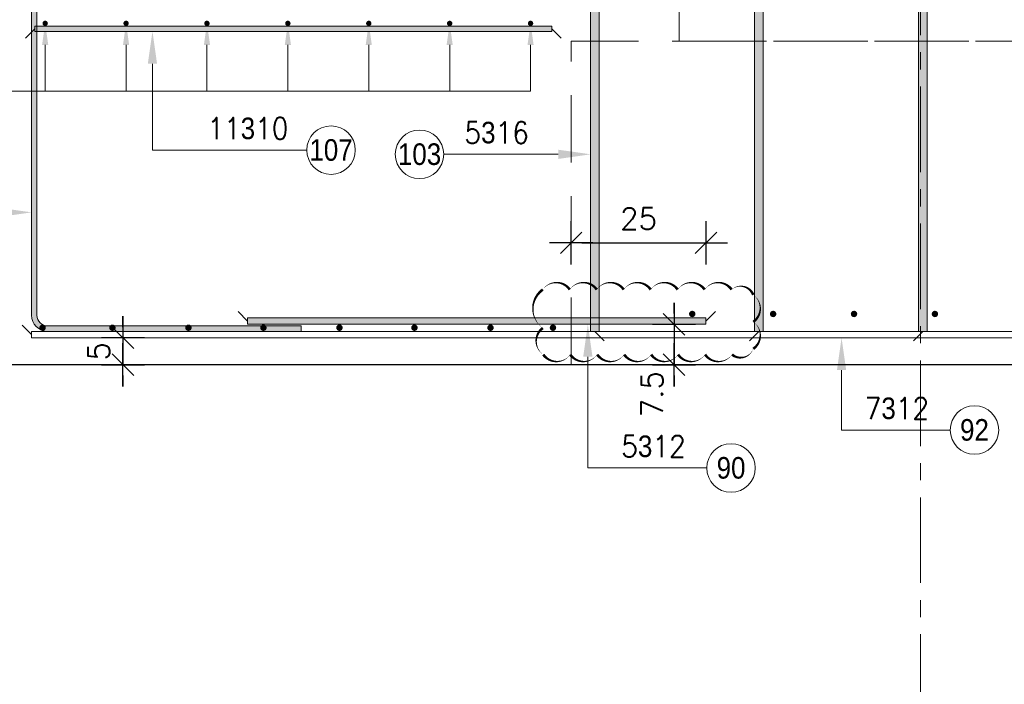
# Model space of a CAD drawing. Extents: x 366671 to 383406, y -114849 to -104075.
# Tile 4 of 13: x 368420 to 370245, y -109494 to -108261. Entities that reach past the tile are written whole.
import ezdxf

# ---------------------------------------------------------------- set-up
doc = ezdxf.new("R2010")
doc.units = 0
doc.header["$LTSCALE"] = 5
doc.header["$MEASUREMENT"] = 0
doc.linetypes.add('CENTER', pattern=[50.8, 31.75, -6.35, 6.35, -6.35])
doc.linetypes.add('HIDDEN', pattern=[0.375, 0.25, -0.125])
for name, color, linetype, lineweight in [('AutoCAD_Structural_Detailing_deskowanie', 2, 'Continuous', 30), ('AutoCAD_Structural_Detailing_kształt pręta', 7, 'Continuous', 13), ('AutoCAD_Structural_Detailing_opis kształtu pręta', 7, 'Continuous', 13), ('AutoCAD_Structural_Detailing_opis rozkładu', 7, 'Continuous', 13), ('AutoCAD_Structural_Detailing_pręty punktowe', 7, 'Continuous', 40), ('AutoCAD_Structural_Detailing_symbole graficzne', 7, 'Continuous', 13), ('PS_HIDDEN', 2, 'HIDDEN', 13)]:
    doc.layers.add(name, color=color, linetype=linetype, lineweight=lineweight)
doc.styles.add('r-gil', font='GIL_____.TTF', dxfattribs={"width": 0.9})
doc.styles.add('r-simplex', font='simplex.shx', dxfattribs={"width": 0.9})
doc.styles.add('styl2M', font='simplex.shx')
doc.dimstyles.new('RBCT DIM 20_M', dxfattribs={"dimtxt": 40, "dimasz": 20, "dimexe": 20, "dimexo": 150, "dimgap": 25, "dimtad": 1, "dimdec": 1, "dimlfac": 0.1, "dimzin": 9, "dimdsep": 46, "dimtxsty": 'styl2M', "dimblk": 'dimznak', "dimcen": 40, "dimse1": 1, "dimse2": 1, "dimclrd": 8, "dimclre": 8, "dimclrt": 4, "dimadec": 0, "dimazin": 0, "dimtfac": 1, "dimtdec": 1, "dimtix": 1, "dimtmove": 2, "dimatfit": 3, "dimldrblk": 'dimznak', "dimfxl": 5, "dimfxlon": 1, "dimarcsym": 0})

# ---------------------------------------------------------------- blocks, each defined once
blk = doc.blocks.new('dimznak')
at = {"color": 0}
for points in [[(0, 2), (0, -2)], [(-2, 0), (2, 0)]]:
    blk.add_lwpolyline(points, dxfattribs=at)
at = {"color": 3}
blk.add_lwpolyline([(1, 1), (-1, -1)], dxfattribs=at)
blk = doc.blocks.new('*D40')
at = {"color": 8, "lineweight": -2, "transparency": 16777216}
for p, q in [((369633.1, -108805.9), (369633.1, -108785.9)), ((369633.1, -108825.9), (369633.1, -108900.9)), ((369633.1, -108920.9), (369633.1, -108940.9))]:
    blk.add_line(p, q, dxfattribs=at)
at = {"layer": 'Defpoints', "color": 0, "transparency": 16777216}
for p in [(369692.3, -108825.9), (369633.1, -108900.9), (369692.3, -108900.9)]:
    blk.add_point(p, dxfattribs=at)
at = {"color": 8, "lineweight": -2, "transparency": 16777216, "xscale": 20, "yscale": 20, "zscale": 20}
for p, rotation in [((369633.1, -108825.9), 270), ((369633.1, -108900.9), 90)]:
    blk.add_blockref('dimznak', p, dxfattribs=dict(at, rotation=rotation))
at = {"color": 4, "transparency": 16777216, "insert": (369592.4, -108955.4), "char_height": 40, "attachment_point": 5, "rotation": 90, "style": 'styl2M'}
blk.add_mtext('7.5', dxfattribs=at)
blk = doc.blocks.new('*D52')
at = {"color": 8, "lineweight": -2, "transparency": 16777216}
blk.add_line((367661.8, -107720.9), (367661.8, -108280.9), dxfattribs=at)
at = {"layer": 'Defpoints', "color": 0, "transparency": 16777216}
for p in [(369991.8, -107700.9), (367661.8, -108300.9), (369442.3, -108300.9)]:
    blk.add_point(p, dxfattribs=at)
at = {"color": 8, "lineweight": -2, "transparency": 16777216, "xscale": 20, "yscale": 20, "zscale": 20}
for p, rotation in [((367661.8, -107700.9), 90), ((367661.8, -108300.9), 270)]:
    blk.add_blockref('dimznak', p, dxfattribs=dict(at, rotation=rotation))
at = {"color": 4, "transparency": 16777216, "insert": (367616.8, -108000.9), "char_height": 40, "attachment_point": 5, "rotation": 90, "style": 'styl2M'}
blk.add_mtext('60', dxfattribs=at)
blk = doc.blocks.new('*D53')
at = {"color": 8, "lineweight": -2, "transparency": 16777216}
blk.add_line((367661.8, -108320.9), (367661.8, -108880.9), dxfattribs=at)
at = {"layer": 'Defpoints', "color": 0, "transparency": 16777216}
for p in [(369442.3, -108300.9), (367661.8, -108900.9), (368391.8, -108900.9)]:
    blk.add_point(p, dxfattribs=at)
at = {"color": 8, "lineweight": -2, "transparency": 16777216, "xscale": 20, "yscale": 20, "zscale": 20}
for p, rotation in [((367661.8, -108300.9), 90), ((367661.8, -108900.9), 270)]:
    blk.add_blockref('dimznak', p, dxfattribs=dict(at, rotation=rotation))
at = {"color": 4, "transparency": 16777216, "insert": (367616.8, -108600.9), "char_height": 40, "attachment_point": 5, "rotation": 90, "style": 'styl2M'}
blk.add_mtext('60', dxfattribs=at)
blk = doc.blocks.new('*D57')
at = {"color": 8, "lineweight": -2, "transparency": 16777216}
blk.add_line((369462.3, -108674.8), (369672.3, -108674.8), dxfattribs=at)
at = {"layer": 'Defpoints', "color": 0, "transparency": 16777216}
for p in [(369442.3, -108600.9), (369692.3, -108674.8), (369692.3, -108813.9)]:
    blk.add_point(p, dxfattribs=at)
at = {"color": 8, "lineweight": -2, "transparency": 16777216, "xscale": 20, "yscale": 20, "zscale": 20, "rotation": 180}
blk.add_blockref('dimznak', (369442.3, -108674.8), dxfattribs=at)
at = {"color": 8, "lineweight": -2, "transparency": 16777216, "xscale": 20, "yscale": 20, "zscale": 20}
blk.add_blockref('dimznak', (369692.3, -108674.8), dxfattribs=at)
at = {"color": 4, "transparency": 16777216, "insert": (369567.3, -108629.8), "char_height": 40, "attachment_point": 5, "style": 'styl2M'}
blk.add_mtext('25', dxfattribs=at)
blk = doc.blocks.new('*D58')
at = {"color": 8, "lineweight": -2, "transparency": 16777216}
for p, q in [((368611.2, -108830.9), (368611.2, -108810.9)), ((368611.2, -108850.9), (368611.2, -108900.9)), ((368611.2, -108920.9), (368611.2, -108940.9))]:
    blk.add_line(p, q, dxfattribs=at)
at = {"layer": 'Defpoints', "color": 0, "transparency": 16777216}
for p in [(368441.8, -108850.9), (368441.8, -108900.9), (368611.2, -108900.9)]:
    blk.add_point(p, dxfattribs=at)
at = {"color": 8, "lineweight": -2, "transparency": 16777216, "xscale": 20, "yscale": 20, "zscale": 20}
for p, rotation in [((368611.2, -108850.9), 270), ((368611.2, -108900.9), 90)]:
    blk.add_blockref('dimznak', p, dxfattribs=dict(at, rotation=rotation))
at = {"color": 4, "transparency": 16777216, "insert": (368566.2, -108875.9), "char_height": 40, "attachment_point": 5, "rotation": 90, "style": 'styl2M'}
blk.add_mtext('5', dxfattribs=at)

msp = doc.modelspace()

# ---------------------------------------------------------------- hatches: boundary and pattern name
at = {"layer": 'AutoCAD_Structural_Detailing_kształt pręta'}
for points in [[(369494.28, -108838.88), (369478.28, -108838.88), (369478.28, -107530.88), (369494.28, -107530.88)], [(369798.28, -108838.88), (369782.28, -108838.88), (369782.28, -107530.88), (369798.28, -107530.88)], [(370102.28, -108838.88), (370086.28, -108838.88), (370086.28, -107530.88), (370102.28, -107530.88)], [(368451.78, -108808.88), (368441.78, -108808.88), (368441.78, -107792.88), (368451.78, -107792.88)], [(369406.28, -108272.7), (369406.28, -108282.7), (368447.78, -108282.7), (368447.78, -108272.7)], [(368842.28, -108825.88), (368842.28, -108813.88), (369692.28, -108813.88), (369692.28, -108825.88)], [(368941.78, -108828.88), (368941.78, -108838.88), (368471.78, -108838.88), (368471.78, -108828.88)]]:
    msp.add_hatch(color=161, dxfattribs=at).paths.add_polyline_path(points, flags=0)
h = msp.add_hatch(color=161, dxfattribs=at)
edge = h.paths.add_edge_path(flags=0)
edge.add_line((368441.78, -108808.88), (368451.78, -108808.88))
edge.add_arc((368471.78, -108808.88), 20, -180, -90)
edge.add_line((368471.78, -108828.88), (368471.78, -108838.88))
edge.add_arc((368471.78, -108808.88), 30, 180, 270, ccw=False)
at = {"layer": 'AutoCAD_Structural_Detailing_opis kształtu pręta'}
for points in [[(368665.95, -108282.7), (368657.39, -108342.7), (368674.5, -108342.7)], [(369478.28, -108510.56), (369418.28, -108502), (369418.28, -108519.11)], [(368441.78, -108618.22), (368381.78, -108609.67), (368381.78, -108626.77)], [(369473.2, -108825.88), (369464.64, -108885.88), (369481.75, -108885.88)], [(369943.68, -108850.88), (369935.12, -108910.88), (369952.23, -108910.88)]]:
    msp.add_hatch(color=8, dxfattribs=at).paths.add_polyline_path(points, flags=0)
at = {"layer": 'AutoCAD_Structural_Detailing_opis rozkładu'}
for points in [[(368467.03, -108267.7), (368461.33, -108307.7), (368472.73, -108307.7)], [(368617.03, -108267.7), (368611.33, -108307.7), (368622.73, -108307.7)], [(368767.03, -108267.7), (368761.33, -108307.7), (368772.73, -108307.7)], [(368917.03, -108267.7), (368911.33, -108307.7), (368922.73, -108307.7)], [(369067.03, -108267.7), (369061.33, -108307.7), (369072.73, -108307.7)], [(369217.03, -108267.7), (369211.33, -108307.7), (369222.73, -108307.7)], [(369367.03, -108267.7), (369361.33, -108307.7), (369372.73, -108307.7)]]:
    msp.add_hatch(color=8, dxfattribs=at).paths.add_polyline_path(points, flags=0)
at = {"layer": 'AutoCAD_Structural_Detailing_pręty punktowe'}
h = msp.add_hatch(color=1, dxfattribs=at)
edge = h.paths.add_edge_path(flags=0)
edge.add_arc((368467.03, -108267.7), 5, 0, 360)
h = msp.add_hatch(color=1, dxfattribs=at)
edge = h.paths.add_edge_path(flags=0)
edge.add_arc((368617.03, -108267.7), 5, 0, 360)
h = msp.add_hatch(color=1, dxfattribs=at)
edge = h.paths.add_edge_path(flags=0)
edge.add_arc((368767.03, -108267.7), 5, 0, 360)
h = msp.add_hatch(color=1, dxfattribs=at)
edge = h.paths.add_edge_path(flags=0)
edge.add_arc((368917.03, -108267.7), 5, 0, 360)
h = msp.add_hatch(color=1, dxfattribs=at)
edge = h.paths.add_edge_path(flags=0)
edge.add_arc((369067.03, -108267.7), 5, 0, 360)
h = msp.add_hatch(color=1, dxfattribs=at)
edge = h.paths.add_edge_path(flags=0)
edge.add_arc((369217.03, -108267.7), 5, 0, 360)
h = msp.add_hatch(color=1, dxfattribs=at)
edge = h.paths.add_edge_path(flags=0)
edge.add_arc((369367.03, -108267.7), 5, 0, 360)
h = msp.add_hatch(color=1, dxfattribs=at)
edge = h.paths.add_edge_path(flags=0)
edge.add_arc((369666.78, -108806.65), 6, 0, 360)
h = msp.add_hatch(color=1, dxfattribs=at)
edge = h.paths.add_edge_path(flags=0)
edge.add_arc((369816.78, -108806.65), 6, 0, 360)
h = msp.add_hatch(color=1, dxfattribs=at)
edge = h.paths.add_edge_path(flags=0)
edge.add_arc((369966.78, -108806.65), 6, 0, 360)
h = msp.add_hatch(color=1, dxfattribs=at)
edge = h.paths.add_edge_path(flags=0)
edge.add_arc((370116.78, -108806.65), 6, 0, 360)
h = msp.add_hatch(color=1, dxfattribs=at)
edge = h.paths.add_edge_path(flags=0)
edge.add_arc((368462.17, -108832.2), 6, 0, 360)
h = msp.add_hatch(color=1, dxfattribs=at)
edge = h.paths.add_edge_path(flags=0)
edge.add_arc((368591.73, -108832.2), 6, 0, 360)
h = msp.add_hatch(color=1, dxfattribs=at)
edge = h.paths.add_edge_path(flags=0)
edge.add_arc((368732.73, -108832.2), 6, 0, 360)
h = msp.add_hatch(color=1, dxfattribs=at)
edge = h.paths.add_edge_path(flags=0)
edge.add_arc((368871.73, -108832.2), 6, 0, 360)
h = msp.add_hatch(color=1, dxfattribs=at)
edge = h.paths.add_edge_path(flags=0)
edge.add_arc((369012.73, -108832.2), 6, 0, 360)
h = msp.add_hatch(color=1, dxfattribs=at)
edge = h.paths.add_edge_path(flags=0)
edge.add_arc((369151.73, -108832.2), 6, 0, 360)
h = msp.add_hatch(color=1, dxfattribs=at)
edge = h.paths.add_edge_path(flags=0)
edge.add_arc((369292.73, -108832.2), 6, 0, 360)
h = msp.add_hatch(color=1, dxfattribs=at)
edge = h.paths.add_edge_path(flags=0)
edge.add_arc((369408.56, -108832.2), 6, 0, 360)

# ---------------------------------------------------------------- linework, layer by layer
at = {"color": 6}
msp.add_lwpolyline([(369389.79, -108761.44, 0, 5, -0.5205671), (369439.79, -108761.44, 0, 5, -0.5205671), (369489.79, -108761.44, 0, 5, -0.5205671), (369539.79, -108761.44, 0, 5, -0.5205671), (369589.79, -108761.44, 0, 5, -0.5205671), (369639.79, -108761.44, 0, 5, -0.5205671), (369689.79, -108761.44, 0, 5, -0.5205671), (369739.79, -108761.44, 0, 5, -0.5205671), (369779.94, -108771.29, 0, 5, -0.5205671), (369779.94, -108821.29, 0, 5, -0.5205671), (369779.94, -108871.29, 0, 5, -0.5205671), (369740.56, -108881.92, 0, 5, -0.5205671), (369690.56, -108881.92, 0, 5, -0.5205671), (369640.56, -108881.92, 0, 5, -0.5205671), (369590.56, -108881.92, 0, 5, -0.5205671), (369540.56, -108881.92, 0, 5, -0.5205671), (369490.56, -108881.92, 0, 5, -0.5205671), (369440.56, -108881.92, 0, 5, -0.5205671), (369390.56, -108881.92, 0, 5, -0.5205671), (369389.79, -108832.69, 0, 5, -0.5205671)], format="xyseb", close=True, dxfattribs=at)
at = {"layer": 'AutoCAD_Structural_Detailing_deskowanie'}
msp.add_line((371191.78, -108900.88), (368391.78, -108900.88), dxfattribs=at)
at = {"layer": 'AutoCAD_Structural_Detailing_kształt pręta', "color": 161}
for p, q in [((369478.28, -108838.88), (369478.28, -107530.88)), ((369494.28, -108838.88), (369494.28, -107530.88)), ((369782.28, -108838.88), (369782.28, -107530.88)), ((369798.28, -108838.88), (369798.28, -107530.88)), ((370086.28, -108838.88), (370086.28, -107530.88)), ((370102.28, -108838.88), (370102.28, -107530.88)), ((368441.78, -108808.88), (368441.78, -107792.88)), ((368451.78, -108808.88), (368451.78, -107792.88)), ((369406.28, -108272.7), (368447.78, -108272.7)), ((368447.78, -108282.7), (368447.78, -108272.7)), ((369406.28, -108282.7), (369406.28, -108272.7)), ((369406.28, -108282.7), (368447.78, -108282.7)), ((368842.28, -108813.88), (369692.28, -108813.88)), ((368842.28, -108813.88), (368842.28, -108825.88)), ((369692.28, -108813.88), (369692.28, -108825.88)), ((368441.78, -108838.88), (371141.78, -108838.88)), ((368441.78, -108838.88), (368441.78, -108850.88)), ((368941.78, -108828.88), (368471.78, -108828.88)), ((368941.78, -108838.88), (368471.78, -108838.88)), ((368842.28, -108825.88), (369692.28, -108825.88)), ((368941.78, -108838.88), (368941.78, -108828.88)), ((369478.28, -108838.88), (369494.28, -108838.88)), ((369782.28, -108838.88), (369798.28, -108838.88)), ((370086.28, -108838.88), (370102.28, -108838.88)), ((368441.78, -108850.88), (371141.78, -108850.88))]:
    msp.add_line(p, q, dxfattribs=at)
at = {"layer": 'AutoCAD_Structural_Detailing_kształt pręta', "color": 1, "lineweight": 0}
for p, q in [((368447.78, -108277.7), (368430.28, -108295.2)), ((369406.28, -108277.7), (369423.78, -108295.2)), ((368842.28, -108819.88), (368824.78, -108802.38)), ((369692.28, -108819.88), (369709.78, -108802.38)), ((368441.78, -108844.88), (368424.28, -108827.38)), ((369486.28, -108838.88), (369503.78, -108856.38)), ((369790.28, -108838.88, 1227.04), (369772.78, -108856.38, 1227.04)), ((370094.28, -108838.88), (370076.78, -108856.38))]:
    msp.add_line(p, q, dxfattribs=at)
at = {"layer": 'AutoCAD_Structural_Detailing_kształt pręta', "color": 161}
for radius in [30, 20]:
    msp.add_arc((368471.78, -108808.88), radius, 180, 270, dxfattribs=at)
at = {"layer": 'AutoCAD_Structural_Detailing_opis kształtu pręta', "color": 8}
for p, q in [((368665.95, -108502.76), (368665.95, -108342.7)), ((368665.95, -108502.76), (368952.09, -108502.76)), ((369206.15, -108510.56), (369418.28, -108510.56)), ((369473.2, -109092.31), (369473.2, -108885.88)), ((369943.68, -109021.9), (369943.68, -108910.88)), ((369943.68, -109021.9), (370145.12, -109021.9)), ((369473.2, -109092.31), (369693.78, -109092.31))]:
    msp.add_line(p, q, dxfattribs=at)
at = {"layer": 'AutoCAD_Structural_Detailing_opis kształtu pręta', "color": 8, "lineweight": 18}
for centre in [(368997.09, -108502.76), (369161.15, -108510.56), (370190.12, -109021.9), (369738.78, -109092.31)]:
    msp.add_circle(centre, 45, dxfattribs=at)
at = {"layer": 'AutoCAD_Structural_Detailing_opis rozkładu', "color": 8}
for p, q in [((368467.03, -108393.54), (368467.03, -108307.7)), ((368617.03, -108393.54), (368617.03, -108307.7)), ((368767.03, -108393.54), (368767.03, -108307.7)), ((368917.03, -108393.54), (368917.03, -108307.7)), ((369067.03, -108393.54), (369067.03, -108307.7)), ((369217.03, -108393.54), (369217.03, -108307.7)), ((369367.03, -108393.54), (369367.03, -108307.7)), ((368467.03, -108393.54), (368146.35, -108393.54)), ((368467.03, -108393.54), (369367.03, -108393.54))]:
    msp.add_line(p, q, dxfattribs=at)
at = {"layer": 'AutoCAD_Structural_Detailing_symbole graficzne', "color": 5, "linetype": 'CENTER'}
msp.add_line((370090.28, -112861.57, 1227.04), (370090.28, -107132.78, 1227.04), dxfattribs=at)
at = {"layer": 'PS_HIDDEN', "color": 9, "ltscale": 100, "elevation": 1227.04}
msp.add_lwpolyline([(369642.28, -107700.88), (370742.28, -107700.88), (370742.28, -108300.88), (369642.28, -108300.88)], close=True, dxfattribs=at)
at = {"layer": 'PS_HIDDEN', "color": 9, "ltscale": 100}
msp.add_lwpolyline([(369442.28, -108300.88), (370942.28, -108300.88), (370942.28, -108900.88), (369442.28, -108900.88)], close=True, dxfattribs=at)

# ---------------------------------------------------------------- texts
at = {"layer": 'AutoCAD_Structural_Detailing_opis kształtu pręta', "color": 3, "char_height": 40, "attachment_point": 5}
for s, insert, rotation, style in [('11\\Fdiam;3\\Fsimplex.shx;10  ', (368842.95, -108462.76), 0, 'r-simplex'), ('107', (368997.09, -108502.76), 0, 'r-gil'), ('7\\Fdiam;3\\Fsimplex.shx;12  ', (370046.27, -108981.9), 360, 'r-simplex'), ('92', (370190.12, -109021.9), 360, 'r-gil'), ('5\\Fdiam;3\\Fsimplex.shx;12  ', (369594.93, -109052.31), 360, 'r-simplex'), ('90', (369738.78, -109092.31), 360, 'r-gil')]:
    msp.add_mtext(s, dxfattribs=dict(at, insert=insert, rotation=rotation, style=style))
for s, insert, style in [('5\\Fdiam;3\\Fsimplex.shx;16  ', (369304.15, -108470.56), 'r-simplex'), ('103', (369161.15, -108510.56), 'r-gil')]:
    msp.add_mtext(s, dxfattribs=dict(at, insert=insert, style=style))

# ---------------------------------------------------------------- dimensions: what is measured, and where the dimension line sits
for base, p1, p2, picture, middle in [((367661.82, -108300.88), (369991.78, -107700.88), (369442.28, -108300.88), '*D52', (367616.82, -108000.88)), ((367661.82, -108900.88), (369442.28, -108300.88), (368391.78, -108900.88), '*D53', (367616.82, -108600.88)), ((368611.24, -108900.88), (368441.78, -108850.88), (368441.78, -108900.88), '*D58', (368566.24, -108875.88))]:
    dim = msp.add_linear_dim(base=base, p1=p1, p2=p2, angle=90, dimstyle='RBCT DIM 20_M')
    dim.commit()
    dim.dimension.update_dxf_attribs({"geometry": picture, "text_midpoint": middle})
dim = msp.add_linear_dim(base=(369692.28, -108674.84), p1=(369442.28, -108600.88), p2=(369692.28, -108813.88), dimstyle='RBCT DIM 20_M')
dim.commit()
dim.dimension.update_dxf_attribs({"geometry": '*D57', "text_midpoint": (369567.28, -108629.84)})
dim = msp.add_linear_dim(base=(369633.09, -108900.88), p1=(369692.28, -108825.88), p2=(369692.28, -108900.88), angle=90, dimstyle='RBCT DIM 20_M')
dim.commit()
dim.dimension.update_dxf_attribs({"geometry": '*D40', "text_midpoint": (369592.35, -108955.42), "dimtype": 128})

doc.saveas('drawing.dxf')
